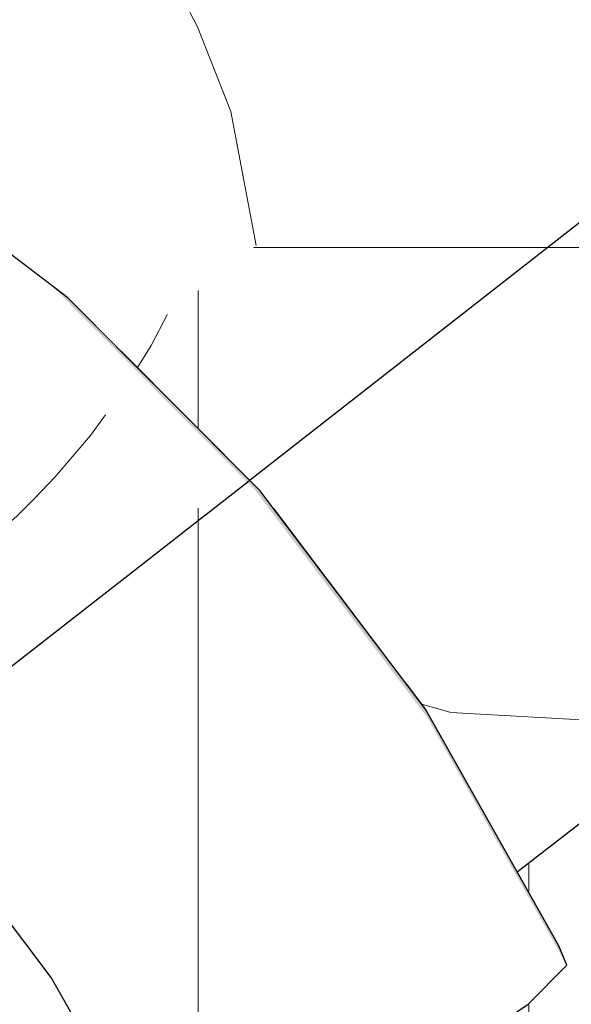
# Model space of a CAD drawing. Header units: millimetres. Extents: x -36478 to 31050, y -14815 to 11827.
# Tile 94 of 256: x -18211 to -18165, y 7822 to 7904. Entities that reach past the tile are written whole.
import ezdxf

# ---------------------------------------------------------------- set-up
doc = ezdxf.new("R2010")
doc.units = ezdxf.units.MM
doc.header["$MEASUREMENT"] = 0
doc.linetypes.add('Wipeout_Contour', pattern=[1000, 0, -1000])
for name, color, linetype in [('Nové_Konstrukce - krov', 7, 'Continuous'), ('Nové_Konstrukce - střechy a skořepiny', 7, 'Continuous'), ('Nové_Výplně - Povrchové', 7, 'Continuous')]:
    doc.layers.add(name, color=color, linetype=linetype)

# ---------------------------------------------------------------- blocks, each defined once
blk = doc.blocks.new('*X13')
at = {"layer": 'Nové_Výplně - Povrchové', "color": 21, "linetype": 'Continuous', "lineweight": 20, "true_color": 0xffaaaa}
for p, q in [((-18168.689, 7883.771), (-18168.689, 7841.109)), ((-18168.689, 7879.455), (-18174.208, 7879.455)), ((-18168.689, 7879.455), (-18166.865, 7877.56)), ((-18166.865, 7877.56), (-18164.743, 7875.731)), ((-18168.689, 7840.882), (-18168.689, 7778.004))]:
    blk.add_line(p, q, dxfattribs=at)
blk = doc.blocks.new('výplň_6_1', base_point=(0, 0))
at = {"layer": 'Nové_Výplně - Povrchové', "color": 21, "linetype": 'Continuous', "lineweight": 20, "true_color": 0xffaaaa}
blk.add_blockref('*X13', (0, 0), dxfattribs=at)
blk = doc.blocks.new('výplň_3014_1', base_point=(0, 0))
at = {"color": 254, "linetype": 'Wipeout_Contour', "lineweight": 0, "ltscale": 79081.275797}
blk.add_wipeout([(-18062.839, 7962.159), (-18190.09, 7863.186), (-18178.937, 7848.457), (-18051.685, 7947.43)], dxfattribs=at).dxf.layer = 'Nové_Výplně - Povrchové'
blk = doc.blocks.new('*X6031')
at = {"layer": 'Nové_Výplně - Povrchové', "color": 21, "linetype": 'Continuous', "lineweight": 20, "true_color": 0xffaaaa}
for p, q in [((-18100.937, 7909.123), (-18093.395, 7892.008)), ((-18132.629, 7872.48), (-18132.328, 7884.708)), ((-18132.222, 7884.79), (-18124.681, 7867.675)), ((-18111.316, 7885.012), (-18131.936, 7885.012)), ((-18102.389, 7885.012), (-18111.316, 7885.012)), ((-18136.048, 7861.762), (-18132.629, 7872.48)), ((-18141.504, 7854.59), (-18136.048, 7861.762)), ((-18151.371, 7847.84), (-18145.483, 7851.496)), ((-18162.493, 7845.345), (-18151.371, 7847.84)), ((-18177.635, 7846.737), (-18175.203, 7846.048)), ((-18175.203, 7846.048), (-18162.493, 7845.345))]:
    blk.add_line(p, q, dxfattribs=at)
blk = doc.blocks.new('výplň_3015_1', base_point=(0, 0))
at = {"color": 254, "linetype": 'Wipeout_Contour', "lineweight": 0, "ltscale": 98817.508571}
blk.add_wipeout([(-18178.937, 7848.457), (-18177.333, 7846.338), (-18169.653, 7832.697), (-18042.687, 7931.447), (-18051.685, 7947.43)], dxfattribs=at).dxf.layer = 'Nové_Výplně - Povrchové'
at = {"layer": 'Nové_Výplně - Povrchové', "color": 21, "linetype": 'Continuous', "lineweight": 20, "true_color": 0xffaaaa}
blk.add_blockref('*X6031', (0, 0), dxfattribs=at)
blk = doc.blocks.new('*X6035')
at = {"layer": 'Nové_Výplně - Povrchové', "color": 21, "linetype": 'Continuous', "lineweight": 20, "true_color": 0xffaaaa}
for p, q in [((-18162.124, 7950.647), (-18146.343, 7946.01)), ((-18145.843, 7945.863), (-18143.027, 7945.035)), ((-18193.409, 7926.314), (-18174.313, 7920.702)), ((-18199.203, 7908.854), (-18205.583, 7916.846)), ((-18196.43, 7903.499), (-18199.203, 7908.854))]:
    blk.add_line(p, q, dxfattribs=at)
blk = doc.blocks.new('výplň_3017_1', base_point=(0, 0))
at = {"color": 254, "linetype": 'Wipeout_Contour', "lineweight": 0, "ltscale": 119009.286454}
blk.add_wipeout([(-18230.309, 7897.615), (-18227.227, 7895.911), (-18225.147, 7894.369), (-18216.558, 7887.845), (-18090.202, 7986.121), (-18105.581, 7994.625)], dxfattribs=at).dxf.layer = 'Nové_Výplně - Povrchové'
at = {"layer": 'Nové_Výplně - Povrchové', "color": 21, "linetype": 'Continuous', "lineweight": 20, "true_color": 0xffaaaa}
blk.add_blockref('*X6035', (0, 0), dxfattribs=at)
blk = doc.blocks.new('*X6037')
at = {"layer": 'Nové_Výplně - Povrchové', "color": 21, "linetype": 'Continuous', "lineweight": 20, "true_color": 0xffaaaa}
for p, q in [((-18148.326, 7918.787), (-18148.326, 7895.67)), ((-18191.75, 7885.012), (-18172.343, 7885.012)), ((-18172.343, 7885.012), (-18162.028, 7885.012)), ((-18196.361, 7881.426), (-18196.361, 7869.829)), ((-18198.926, 7879.431), (-18200.306, 7876.809)), ((-18200.306, 7876.809), (-18201.462, 7874.953))]:
    blk.add_line(p, q, dxfattribs=at)
blk = doc.blocks.new('výplň_3018_1', base_point=(0, 0))
at = {"color": 254, "linetype": 'Wipeout_Contour', "lineweight": 0, "ltscale": 98965.46703}
blk.add_wipeout([(-18202.868, 7876.365), (-18191.179, 7864.623), (-18190.09, 7863.186), (-18062.839, 7962.159), (-18075.809, 7975.188)], dxfattribs=at).dxf.layer = 'Nové_Výplně - Povrchové'
at = {"layer": 'Nové_Výplně - Povrchové', "color": 21, "linetype": 'Continuous', "lineweight": 20, "true_color": 0xffaaaa}
blk.add_blockref('*X6037', (0, 0), dxfattribs=at)
blk = doc.blocks.new('*X6039')
at = {"layer": 'Nové_Výplně - Povrchové', "color": 21, "linetype": 'Continuous', "lineweight": 20, "true_color": 0xffaaaa}
for p, q in [((-18143.027, 7945.035), (-18126.136, 7936.046)), ((-18174.313, 7920.702), (-18157.421, 7911.712)), ((-18193.636, 7896.419), (-18196.43, 7903.499)), ((-18191.521, 7885.19), (-18193.636, 7896.419))]:
    blk.add_line(p, q, dxfattribs=at)
blk = doc.blocks.new('výplň_3019_1', base_point=(0, 0))
at = {"color": 254, "linetype": 'Wipeout_Contour', "lineweight": 0, "ltscale": 99055.448963}
blk.add_wipeout([(-18216.558, 7887.845), (-18207.28, 7880.797), (-18202.868, 7876.365), (-18075.809, 7975.188), (-18090.202, 7986.121)], dxfattribs=at).dxf.layer = 'Nové_Výplně - Povrchové'
at = {"layer": 'Nové_Výplně - Povrchové', "color": 21, "linetype": 'Continuous', "lineweight": 20, "true_color": 0xffaaaa}
blk.add_blockref('*X6039', (0, 0), dxfattribs=at)
blk = doc.blocks.new('výplň_3049_1', base_point=(0, 0))
at = {"color": 254, "linetype": 'Wipeout_Contour', "lineweight": 0, "ltscale": 79351.512442}
blk.add_wipeout([(-18243.971, 7905.17), (-18230.309, 7897.615), (-18105.581, 7994.625), (-18121.478, 8000.442)], dxfattribs=at).dxf.layer = 'Nové_Výplně - Povrchové'
blk = doc.blocks.new('výplň_3050_1', base_point=(0, 0))
at = {"color": 254, "linetype": 'Wipeout_Contour', "lineweight": 0, "ltscale": 99066.796079}
blk.add_wipeout([(-18208.676, 7823.857), (-18212.191, 7821.814), (-18211.816, 7821.318), (-18202.61, 7804.966), (-18198.731, 7806.191)], dxfattribs=at).dxf.layer = 'Nové_Výplně - Povrchové'
blk = doc.blocks.new('*X6103')
at = {"layer": 'Nové_Výplně - Povrchové', "linetype": 'Continuous', "lineweight": 20, "true_color": 0xffaaaa}
blk.add_hatch(color=21, dxfattribs=at).paths.add_polyline_path([(-18165.498, 7824.882), (-18166.163, 7826.498), (-18177.333, 7846.338), (-18177.188, 7845.645)])
blk = doc.blocks.new('výplň_3051_1', base_point=(0, 0))
at = {"color": 254, "linetype": 'Wipeout_Contour', "lineweight": 0, "ltscale": 79156.076985}
blk.add_wipeout([(-18165.498, 7824.882), (-18166.163, 7826.498), (-18177.333, 7846.338), (-18177.188, 7845.645)], dxfattribs=at).dxf.layer = 'Nové_Výplně - Povrchové'
at = {"layer": 'Nové_Výplně - Povrchové', "color": 21, "linetype": 'Continuous', "lineweight": 20, "true_color": 0xffaaaa}
blk.add_blockref('*X6103', (0, 0), dxfattribs=at)
blk = doc.blocks.new('výplň_3052_1', base_point=(0, 0))
at = {"color": 254, "linetype": 'Wipeout_Contour', "lineweight": 0, "ltscale": 79171.349118}
blk.add_wipeout([(-18176.34, 7816.495), (-18168.743, 7821.599), (-18180.617, 7842.691), (-18188.019, 7837.239)], dxfattribs=at).dxf.layer = 'Nové_Výplně - Povrchové'
blk = doc.blocks.new('výplň_3053_1', base_point=(0, 0))
at = {"color": 254, "linetype": 'Wipeout_Contour', "lineweight": 0, "ltscale": 79158.120496}
blk.add_wipeout([(-18168.743, 7821.599), (-18165.498, 7824.882), (-18177.188, 7845.645), (-18180.617, 7842.691)], dxfattribs=at).dxf.layer = 'Nové_Výplně - Povrchové'
blk = doc.blocks.new('*X6109')
at = {"layer": 'Nové_Výplně - Povrchové', "color": 21, "linetype": 'Continuous', "lineweight": 20, "true_color": 0xffaaaa}
blk.add_line((-18196.361, 7828.522), (-18196.361, 7807.144), dxfattribs=at)
blk = doc.blocks.new('výplň_3054_1', base_point=(0, 0))
at = {"color": 254, "linetype": 'Wipeout_Contour', "lineweight": 0, "ltscale": 79224.559594}
blk.add_wipeout([(-18208.676, 7823.857), (-18198.731, 7806.191), (-18186.548, 7811.092), (-18197.608, 7830.738)], dxfattribs=at).dxf.layer = 'Nové_Výplně - Povrchové'
at = {"layer": 'Nové_Výplně - Povrchové', "color": 21, "linetype": 'Continuous', "lineweight": 20, "true_color": 0xffaaaa}
blk.add_blockref('*X6109', (0, 0), dxfattribs=at)
blk = doc.blocks.new('*X6111')
at = {"layer": 'Nové_Výplně - Povrchové', "color": 21, "linetype": 'Continuous', "lineweight": 20, "true_color": 0xffaaaa}
blk.add_line((-18196.361, 7831.584), (-18196.361, 7828.522), dxfattribs=at)
blk = doc.blocks.new('výplň_3055_1', base_point=(0, 0))
at = {"color": 254, "linetype": 'Wipeout_Contour', "lineweight": 0, "ltscale": 79194.401532}
blk.add_wipeout([(-18186.548, 7811.092), (-18176.34, 7816.495), (-18188.019, 7837.239), (-18197.608, 7830.738)], dxfattribs=at).dxf.layer = 'Nové_Výplně - Povrchové'
at = {"layer": 'Nové_Výplně - Povrchové', "color": 21, "linetype": 'Continuous', "lineweight": 20, "true_color": 0xffaaaa}
blk.add_blockref('*X6111', (0, 0), dxfattribs=at)
blk = doc.blocks.new('*X6113')
at = {"layer": 'Nové_Výplně - Povrchové', "color": 21, "linetype": 'Continuous', "lineweight": 20, "true_color": 0xffaaaa}
blk.add_line((-18196.361, 7861.304), (-18196.361, 7848.255), dxfattribs=at)
blk = doc.blocks.new('výplň_3056_1', base_point=(0, 0))
at = {"color": 254, "linetype": 'Wipeout_Contour', "lineweight": 0, "ltscale": 79251.610783}
blk.add_wipeout([(-18202.495, 7856.356), (-18188.019, 7837.239), (-18180.617, 7842.691), (-18195.337, 7862.13)], dxfattribs=at).dxf.layer = 'Nové_Výplně - Povrchové'
at = {"layer": 'Nové_Výplně - Povrchové', "color": 21, "linetype": 'Continuous', "lineweight": 20, "true_color": 0xffaaaa}
blk.add_blockref('*X6113', (0, 0), dxfattribs=at)
blk = doc.blocks.new('*X6115')
at = {"layer": 'Nové_Výplně - Povrchové', "linetype": 'Continuous', "lineweight": 20, "true_color": 0xffaaaa}
blk.add_hatch(color=21, dxfattribs=at).paths.add_polyline_path([(-18207.28, 7880.797), (-18208.529, 7881.708), (-18191.678, 7864.781), (-18191.179, 7864.623)])
blk = doc.blocks.new('výplň_3057_1', base_point=(0, 0))
at = {"color": 254, "linetype": 'Wipeout_Contour', "lineweight": 0, "ltscale": 79318.28152}
blk.add_wipeout([(-18207.28, 7880.797), (-18208.529, 7881.708), (-18191.678, 7864.781), (-18191.179, 7864.623)], dxfattribs=at).dxf.layer = 'Nové_Výplně - Povrchové'
at = {"layer": 'Nové_Výplně - Povrchové', "color": 21, "linetype": 'Continuous', "lineweight": 20, "true_color": 0xffaaaa}
blk.add_blockref('*X6115', (0, 0), dxfattribs=at)
blk = doc.blocks.new('*X6117')
at = {"layer": 'Nové_Výplně - Povrchové', "linetype": 'Continuous', "lineweight": 20, "true_color": 0xffaaaa}
blk.add_hatch(color=21, dxfattribs=at).paths.add_polyline_path([(-18177.188, 7845.645), (-18177.333, 7846.338), (-18191.179, 7864.623), (-18191.678, 7864.781)])
blk = doc.blocks.new('výplň_3058_1', base_point=(0, 0))
at = {"color": 254, "linetype": 'Wipeout_Contour', "lineweight": 0, "ltscale": 79234.055217}
blk.add_wipeout([(-18177.188, 7845.645), (-18177.333, 7846.338), (-18191.179, 7864.623), (-18191.678, 7864.781)], dxfattribs=at).dxf.layer = 'Nové_Výplně - Povrchové'
at = {"layer": 'Nové_Výplně - Povrchové', "color": 21, "linetype": 'Continuous', "lineweight": 20, "true_color": 0xffaaaa}
blk.add_blockref('*X6117', (0, 0), dxfattribs=at)
blk = doc.blocks.new('*X6119')
at = {"layer": 'Nové_Výplně - Povrchové', "linetype": 'Continuous', "lineweight": 20, "true_color": 0xffaaaa}
blk.add_hatch(color=21, dxfattribs=at).paths.add_polyline_path([(-18207.28, 7880.797), (-18225.147, 7894.369), (-18227.227, 7895.911), (-18208.529, 7881.708)])
blk = doc.blocks.new('výplň_3059_1', base_point=(0, 0))
at = {"color": 254, "linetype": 'Wipeout_Contour', "lineweight": 0, "ltscale": 79406.258262}
blk.add_wipeout([(-18207.28, 7880.797), (-18225.147, 7894.369), (-18227.227, 7895.911), (-18208.529, 7881.708)], dxfattribs=at).dxf.layer = 'Nové_Výplně - Povrchové'
at = {"layer": 'Nové_Výplně - Povrchové', "color": 21, "linetype": 'Continuous', "lineweight": 20, "true_color": 0xffaaaa}
blk.add_blockref('*X6119', (0, 0), dxfattribs=at)
blk = doc.blocks.new('výplň_3060_1', base_point=(0, 0))
at = {"color": 254, "linetype": 'Wipeout_Contour', "lineweight": 0, "ltscale": 79238.437614}
blk.add_wipeout([(-18180.617, 7842.691), (-18177.188, 7845.645), (-18191.678, 7864.781), (-18195.337, 7862.13)], dxfattribs=at).dxf.layer = 'Nové_Výplně - Povrchové'
blk = doc.blocks.new('*X6123')
at = {"layer": 'Nové_Výplně - Povrchové', "color": 21, "linetype": 'Continuous', "lineweight": 20, "true_color": 0xffaaaa}
for p, q in [((-18228.38, 7895.321), (-18218.243, 7889.086)), ((-18227.733, 7895.652), (-18226.635, 7895.237)), ((-18226.635, 7895.237), (-18226.114, 7895.065)), ((-18230.808, 7894.079), (-18230.808, 7893.266))]:
    blk.add_line(p, q, dxfattribs=at)
blk = doc.blocks.new('výplň_3061_1', base_point=(0, 0))
at = {"color": 254, "linetype": 'Wipeout_Contour', "lineweight": 0, "ltscale": 79415.954023}
blk.add_wipeout([(-18208.529, 7881.708), (-18227.227, 7895.911), (-18231.448, 7893.752), (-18212.454, 7879.324)], dxfattribs=at).dxf.layer = 'Nové_Výplně - Povrchové'
at = {"layer": 'Nové_Výplně - Povrchové', "color": 21, "linetype": 'Continuous', "lineweight": 20, "true_color": 0xffaaaa}
blk.add_blockref('*X6123', (0, 0), dxfattribs=at)
blk = doc.blocks.new('výplň_3062_1', base_point=(0, 0))
at = {"color": 254, "linetype": 'Wipeout_Contour', "lineweight": 0, "ltscale": 79325.267679}
blk.add_wipeout([(-18191.678, 7864.781), (-18208.529, 7881.708), (-18212.454, 7879.324), (-18195.337, 7862.13)], dxfattribs=at).dxf.layer = 'Nové_Výplně - Povrchové'
blk = doc.blocks.new('výplň_3091_1', base_point=(0, 0))
at = {"color": 254, "linetype": 'Wipeout_Contour', "lineweight": 0, "ltscale": 79313.07918}
blk.add_wipeout([(-18221.005, 7840.138), (-18223.967, 7837.365), (-18212.191, 7821.814), (-18208.676, 7823.857)], dxfattribs=at).dxf.layer = 'Nové_Výplně - Povrchové'
blk = doc.blocks.new('*X6185')
at = {"layer": 'Nové_Výplně - Povrchové', "color": 21, "linetype": 'Continuous', "lineweight": 20, "true_color": 0xffaaaa}
blk.add_line((-18196.361, 7848.255), (-18196.361, 7831.584), dxfattribs=at)
blk = doc.blocks.new('výplň_3092_1', base_point=(0, 0))
at = {"color": 254, "linetype": 'Wipeout_Contour', "lineweight": 0, "ltscale": 79271.864194}
blk.add_wipeout([(-18197.608, 7830.738), (-18188.019, 7837.239), (-18202.495, 7856.356), (-18211.318, 7848.844)], dxfattribs=at).dxf.layer = 'Nové_Výplně - Povrchové'
at = {"layer": 'Nové_Výplně - Povrchové', "color": 21, "linetype": 'Continuous', "lineweight": 20, "true_color": 0xffaaaa}
blk.add_blockref('*X6185', (0, 0), dxfattribs=at)
blk = doc.blocks.new('výplň_3093_1', base_point=(0, 0))
at = {"color": 254, "linetype": 'Wipeout_Contour', "lineweight": 0, "ltscale": 79296.093398}
blk.add_wipeout([(-18208.676, 7823.857), (-18197.608, 7830.738), (-18211.318, 7848.844), (-18221.005, 7840.138)], dxfattribs=at).dxf.layer = 'Nové_Výplně - Povrchové'
blk = doc.blocks.new('*X6193')
at = {"layer": 'Nové_Výplně - Povrchové', "color": 21, "linetype": 'Continuous', "lineweight": 20, "true_color": 0xffaaaa}
blk.add_line((-18218.964, 7856.523), (-18230.83, 7850.007), dxfattribs=at)
blk = doc.blocks.new('výplň_3096_1', base_point=(0, 0))
at = {"color": 254, "linetype": 'Wipeout_Contour', "lineweight": 0, "ltscale": 79373.444333}
blk.add_wipeout([(-18221.005, 7840.138), (-18211.318, 7848.844), (-18227.262, 7864.859), (-18235.341, 7854.539)], dxfattribs=at).dxf.layer = 'Nové_Výplně - Povrchové'
at = {"layer": 'Nové_Výplně - Povrchové', "color": 21, "linetype": 'Continuous', "lineweight": 20, "true_color": 0xffaaaa}
blk.add_blockref('*X6193', (0, 0), dxfattribs=at)
blk = doc.blocks.new('*X6195')
at = {"layer": 'Nové_Výplně - Povrchové', "color": 21, "linetype": 'Continuous', "lineweight": 20, "true_color": 0xffaaaa}
for p, q in [((-18204.145, 7870.978), (-18205.395, 7869.261)), ((-18205.395, 7869.261), (-18208.336, 7865.783)), ((-18208.336, 7865.783), (-18210.092, 7863.987)), ((-18196.361, 7863.159), (-18196.361, 7861.304))]:
    blk.add_line(p, q, dxfattribs=at)
blk = doc.blocks.new('výplň_3097_1', base_point=(0, 0))
at = {"color": 254, "linetype": 'Wipeout_Contour', "lineweight": 0, "ltscale": 79338.386177}
blk.add_wipeout([(-18202.495, 7856.356), (-18195.337, 7862.13), (-18212.454, 7879.324), (-18219.329, 7873.266)], dxfattribs=at).dxf.layer = 'Nové_Výplně - Povrchové'
at = {"layer": 'Nové_Výplně - Povrchové', "color": 21, "linetype": 'Continuous', "lineweight": 20, "true_color": 0xffaaaa}
blk.add_blockref('*X6195', (0, 0), dxfattribs=at)
blk = doc.blocks.new('*X6197')
at = {"layer": 'Nové_Výplně - Povrchové', "color": 21, "linetype": 'Continuous', "lineweight": 20, "true_color": 0xffaaaa}
for p, q in [((-18210.092, 7863.987), (-18211.52, 7862.527)), ((-18211.52, 7862.527), (-18214.932, 7859.51)), ((-18214.932, 7859.51), (-18218.554, 7856.748)), ((-18218.554, 7856.748), (-18218.964, 7856.523))]:
    blk.add_line(p, q, dxfattribs=at)
blk = doc.blocks.new('výplň_3098_1', base_point=(0, 0))
at = {"color": 254, "linetype": 'Wipeout_Contour', "lineweight": 0, "ltscale": 79355.619919}
blk.add_wipeout([(-18211.318, 7848.844), (-18202.495, 7856.356), (-18219.329, 7873.266), (-18227.262, 7864.859)], dxfattribs=at).dxf.layer = 'Nové_Výplně - Povrchové'
at = {"layer": 'Nové_Výplně - Povrchové', "color": 21, "linetype": 'Continuous', "lineweight": 20, "true_color": 0xffaaaa}
blk.add_blockref('*X6197', (0, 0), dxfattribs=at)

msp = doc.modelspace()

# ---------------------------------------------------------------- block references
at = {"layer": 'Nové_Výplně - Povrchové', "color": 21, "linetype": 'Continuous', "lineweight": 20, "true_color": 0xffaaaa}
msp.add_blockref('výplň_6_1', (0, 0), dxfattribs=at)

# ---------------------------------------------------------------- next in the draw order: block references
for name in ['výplň_3014_1', 'výplň_3050_1']:
    msp.add_blockref(name, (0, 0), dxfattribs=at)

# ---------------------------------------------------------------- next in the draw order: block references
msp.add_blockref('výplň_3015_1', (0, 0), dxfattribs=at)

# ---------------------------------------------------------------- next in the draw order: block references
for name in ['výplň_3017_1', 'výplň_3051_1']:
    msp.add_blockref(name, (0, 0), dxfattribs=at)

# ---------------------------------------------------------------- next in the draw order: block references
for name in ['výplň_3018_1', 'výplň_3052_1']:
    msp.add_blockref(name, (0, 0), dxfattribs=at)

# ---------------------------------------------------------------- next in the draw order: block references
for name in ['výplň_3019_1', 'výplň_3053_1', 'výplň_3054_1']:
    msp.add_blockref(name, (0, 0), dxfattribs=at)

# ---------------------------------------------------------------- next in the draw order: linework, layer by layer
at = {"layer": 'Nové_Konstrukce - krov', "color": 1, "linetype": 'Continuous', "lineweight": 25}
for p, q in [((-18165.498, 7824.882), (-18166.163, 7826.498)), ((-18168.743, 7821.599), (-18165.498, 7824.882))]:
    msp.add_line(p, q, dxfattribs=at)

# ---------------------------------------------------------------- next in the draw order: block references
at = {"layer": 'Nové_Výplně - Povrchové', "color": 21, "linetype": 'Continuous', "lineweight": 20, "true_color": 0xffaaaa}
for name in ['výplň_3049_1', 'výplň_3057_1', 'výplň_3091_1', 'výplň_3055_1']:
    msp.add_blockref(name, (0, 0), dxfattribs=at)

# ---------------------------------------------------------------- next in the draw order: linework, layer by layer
at = {"layer": 'Nové_Konstrukce - krov', "color": 1, "linetype": 'Continuous', "lineweight": 25}
for p, q in [((-18169.653, 7832.697), (-18042.687, 7931.447)), ((-18176.34, 7816.495), (-18168.743, 7821.599))]:
    msp.add_line(p, q, dxfattribs=at)

# ---------------------------------------------------------------- next in the draw order: block references
at = {"layer": 'Nové_Výplně - Povrchové', "color": 21, "linetype": 'Continuous', "lineweight": 20, "true_color": 0xffaaaa}
for name in ['výplň_3059_1', 'výplň_3056_1']:
    msp.add_blockref(name, (0, 0), dxfattribs=at)

# ---------------------------------------------------------------- next in the draw order: block references
for name in ['výplň_3061_1', 'výplň_3058_1']:
    msp.add_blockref(name, (0, 0), dxfattribs=at)

# ---------------------------------------------------------------- next in the draw order: block references
msp.add_blockref('výplň_3060_1', (0, 0), dxfattribs=at)

# ---------------------------------------------------------------- next in the draw order: linework, layer by layer
at = {"layer": 'Nové_Konstrukce - krov', "color": 1, "linetype": 'Continuous', "lineweight": 25}
msp.add_line((-18166.163, 7826.498), (-18177.333, 7846.338), dxfattribs=at)

# ---------------------------------------------------------------- next in the draw order: block references
at = {"layer": 'Nové_Výplně - Povrchové', "color": 21, "linetype": 'Continuous', "lineweight": 20, "true_color": 0xffaaaa}
for name in ['výplň_3062_1', 'výplň_3092_1']:
    msp.add_blockref(name, (0, 0), dxfattribs=at)

# ---------------------------------------------------------------- next in the draw order: linework, layer by layer
at = {"layer": 'Nové_Konstrukce - krov', "color": 1, "linetype": 'Continuous', "lineweight": 25}
for p, q in [((-18207.28, 7880.797), (-18225.147, 7894.369)), ((-18177.333, 7846.338), (-18191.179, 7864.623))]:
    msp.add_line(p, q, dxfattribs=at)

# ---------------------------------------------------------------- next in the draw order: block references
at = {"layer": 'Nové_Výplně - Povrchové', "color": 21, "linetype": 'Continuous', "lineweight": 20, "true_color": 0xffaaaa}
msp.add_blockref('výplň_3093_1', (0, 0), dxfattribs=at)

# ---------------------------------------------------------------- next in the draw order: linework, layer by layer
at = {"layer": 'Nové_Konstrukce - krov', "color": 1, "linetype": 'Continuous', "lineweight": 25}
msp.add_line((-18198.731, 7806.191), (-18208.676, 7823.857), dxfattribs=at)

# ---------------------------------------------------------------- next in the draw order: block references
at = {"layer": 'Nové_Výplně - Povrchové', "color": 21, "linetype": 'Continuous', "lineweight": 20, "true_color": 0xffaaaa}
msp.add_blockref('výplň_3096_1', (0, 0), dxfattribs=at)

# ---------------------------------------------------------------- next in the draw order: linework, layer by layer
at = {"layer": 'Nové_Konstrukce - krov', "color": 1, "linetype": 'Continuous', "lineweight": 25}
msp.add_line((-18208.676, 7823.857), (-18221.005, 7840.138), dxfattribs=at)

# ---------------------------------------------------------------- next in the draw order: block references
at = {"layer": 'Nové_Výplně - Povrchové', "color": 21, "linetype": 'Continuous', "lineweight": 20, "true_color": 0xffaaaa}
msp.add_blockref('výplň_3097_1', (0, 0), dxfattribs=at)

# ---------------------------------------------------------------- next in the draw order: block references
msp.add_blockref('výplň_3098_1', (0, 0), dxfattribs=at)

# ---------------------------------------------------------------- next in the draw order: linework, layer by layer
at = {"layer": 'Nové_Konstrukce - krov', "color": 1, "linetype": 'Continuous', "lineweight": 25}
msp.add_line((-18191.179, 7864.623), (-18207.28, 7880.797), dxfattribs=at)
at = {"layer": 'Nové_Konstrukce - střechy a skořepiny', "color": 1, "linetype": 'Continuous', "lineweight": 25}
msp.add_line((-14406.177, 10825.99), (-19182.706, 7090.827), dxfattribs=at)

doc.saveas('drawing.dxf')
